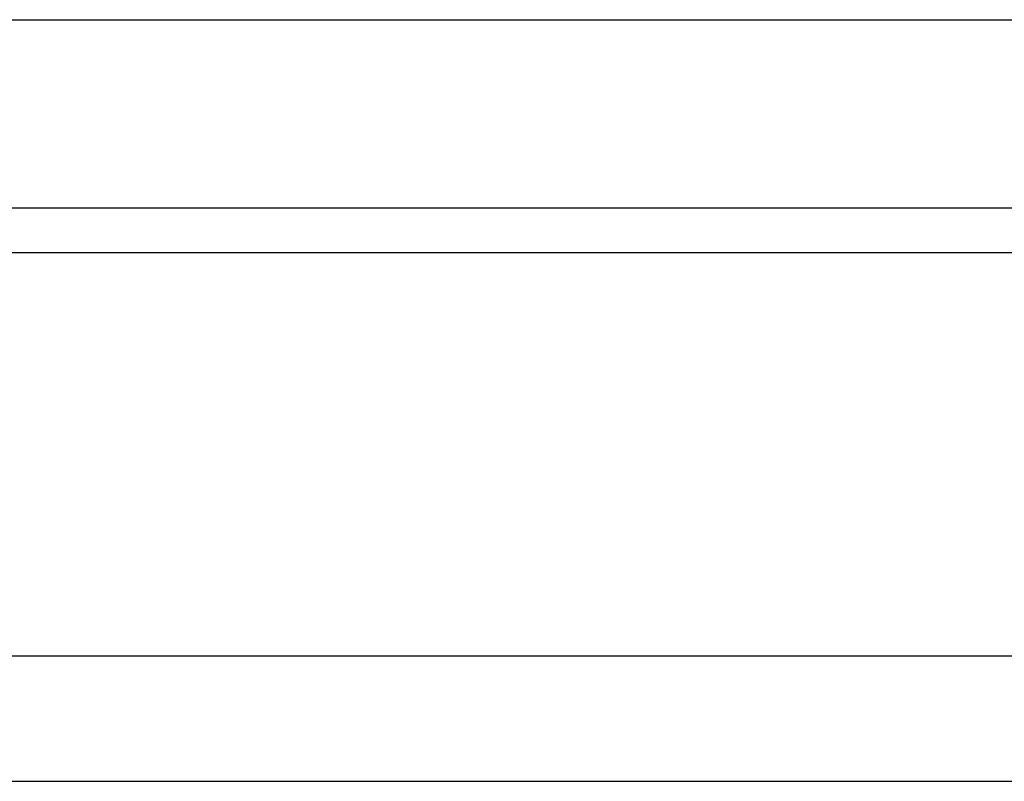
# Model space of a CAD drawing. Header units: millimetres. Extents: x 292 to 530, y -432 to -356.
# Tile 33 of 52: x 465.89 to 471.38, y -418.6 to -414.35. Entities that reach past the tile are written whole.
import ezdxf

# ---------------------------------------------------------------- set-up
doc = ezdxf.new("R2010")
doc.units = ezdxf.units.MM
doc.header["$LTSCALE"] = 0.1
doc.layers.add('OUT', color=3, linetype='CONTINUOUS')

msp = doc.modelspace()

# ---------------------------------------------------------------- linework, layer by layer
at = {"layer": 'OUT', "color": 0}
for p, q in [((441.8878, -414.3516), (489.8878, -414.3516)), ((441.8878, -415.4016), (489.8878, -415.4016)), ((399.302, -415.6516), (529.8878, -415.6516)), ((399.0623, -417.9016), (529.8878, -417.9016)), ((379.8878, -418.6016), (529.8878, -418.6016))]:
    msp.add_line(p, q, dxfattribs=at)

doc.saveas('drawing.dxf')
